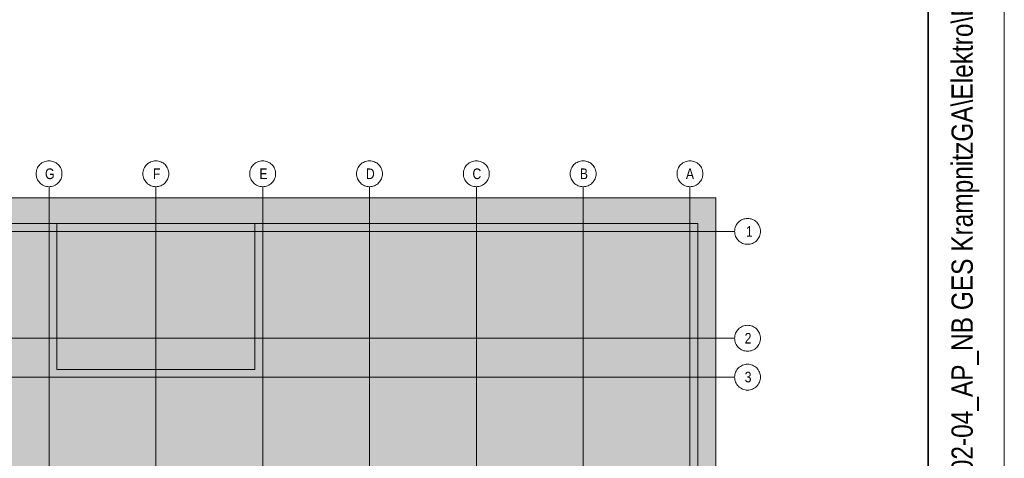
# Model space of a CAD drawing. Extents: x -620 to 300, y 62 to 1112.
# Tile 151 of 235: x 236 to 300, y 263 to 291. Entities that reach past the tile are written whole.
import ezdxf
from ezdxf.lldxf.tags import DXFTag

# ---------------------------------------------------------------- set-up
doc = ezdxf.new("R2010")
doc.units = 0
for name, color, linetype, lineweight in [('iwb_Plankopf Linie', 7, 'Continuous', 13), ('iwb_Plankopf Rahmen', 7, 'Continuous', 35), ('iwb_Plankopf Text', 7, 'Continuous', 18), ('PK_LP', 7, 'Continuous', 9), ('PK_LP_Achsen', 7, 'STRICHPUNKT2', 5)]:
    doc.layers.add(name, color=color, linetype=linetype, lineweight=lineweight)
for name, color, linetype, lineweight, true_color in [('PK_LP_T04', 5, 'Continuous', 9, 0x0000ff), ('PK_LP_T04_Rest', 9, 'Continuous', 9, 0x808080), ('PK_LP_Tennung', 9, 'Continuous', 18, 0x808080)]:
    doc.layers.add(name, color=color, linetype=linetype, lineweight=lineweight, true_color=true_color)
doc.styles.get("Standard").update_dxf_attribs({"font": 'ARIALN.TTF'})
tags = doc.linetypes.add('grob', pattern=[14, 3, -8, 3]).pattern_tags.tags
tags[8:9] = [DXFTag(74, 4), DXFTag(75, 0), DXFTag(340, '0'), DXFTag(46, 0.0), DXFTag(50, 0.0), DXFTag(44, 0.0), DXFTag(45, 0.0)]
tags[6:7] = [DXFTag(74, 4), DXFTag(75, 0), DXFTag(340, '0'), DXFTag(46, 0.0), DXFTag(50, 0.0), DXFTag(44, 0.0), DXFTag(45, 0.0)]
tags[4:5] = [DXFTag(74, 4), DXFTag(75, 0), DXFTag(340, '0'), DXFTag(46, 0.0), DXFTag(50, 0.0), DXFTag(44, 0.0), DXFTag(45, 0.0)]
tags = doc.linetypes.add('STRICHPUNKT2', pattern=[12.7, 6.35, -3.175, 0, -3.175]).pattern_tags.tags
tags[10:11] = [DXFTag(74, 4), DXFTag(75, 0), DXFTag(340, '0'), DXFTag(46, 0.0), DXFTag(50, 0.0), DXFTag(44, 0.0), DXFTag(45, 0.0)]
tags[8:9] = [DXFTag(74, 4), DXFTag(75, 0), DXFTag(340, '0'), DXFTag(46, 0.0), DXFTag(50, 0.0), DXFTag(44, 0.0), DXFTag(45, 0.0)]
tags[6:7] = [DXFTag(74, 4), DXFTag(75, 0), DXFTag(340, '0'), DXFTag(46, 0.0), DXFTag(50, 0.0), DXFTag(44, 0.0), DXFTag(45, 0.0)]
tags[4:5] = [DXFTag(74, 4), DXFTag(75, 0), DXFTag(340, '0'), DXFTag(46, 0.0), DXFTag(50, 0.0), DXFTag(44, 0.0), DXFTag(45, 0.0)]

# ---------------------------------------------------------------- blocks, each defined once
blk = doc.blocks.new('Blockreferenz-A06CPVDXL0')
at = {"layer": 'PK_LP', "linetype": 'grob', "lineweight": 5, "ltscale": 0.13}
for p, q in [((216.605, 279.685), (237.643, 279.685)), ((237.643, 279.685), (258.68, 279.685)), ((237.643, 240.014), (237.643, 279.685)), ((237.643, 279.685), (237.643, 240.014)), ((258.68, 279.685), (281.418, 279.685)), ((258.68, 240.014), (258.68, 279.685)), ((258.68, 279.685), (258.68, 240.014)), ((281.418, 279.685), (281.418, 240.014))]:
    blk.add_line(p, q, dxfattribs=at)
at = {"layer": 'PK_LP', "linetype": 'ByBlock', "lineweight": 13, "ltscale": 0.13}
for p, q in [((209.085, 277.985), (238.15, 277.985)), ((238.15, 277.985), (251.16, 277.985)), ((238.15, 268.423), (238.15, 277.985)), ((238.15, 277.985), (238.15, 268.423)), ((251.16, 277.985), (251.16, 268.423)), ((251.16, 268.423), (251.16, 277.985)), ((251.16, 277.985), (280.225, 277.985)), ((280.225, 277.985), (280.225, 260.395)), ((251.16, 268.423), (238.15, 268.423)), ((238.15, 268.423), (251.16, 268.423))]:
    blk.add_line(p, q, dxfattribs=at)
at = {"layer": 'PK_LP_Achsen', "linetype": 'ByBlock', "ltscale": 0.13}
for p, q in [((236.986, 281.797), (237.042, 281.859)), ((237.042, 281.859), (237.103, 281.915)), ((237.103, 281.915), (237.17, 281.964)), ((237.17, 281.964), (237.242, 282.007)), ((237.242, 282.007), (237.317, 282.043)), ((237.317, 282.043), (237.396, 282.071)), ((237.396, 282.071), (237.477, 282.091)), ((237.477, 282.091), (237.559, 282.103)), ((237.559, 282.103), (237.643, 282.108)), ((237.643, 282.108), (237.726, 282.103)), ((237.726, 282.103), (237.809, 282.091)), ((237.809, 282.091), (237.889, 282.071)), ((237.889, 282.071), (237.968, 282.043)), ((237.968, 282.043), (238.043, 282.007)), ((238.043, 282.007), (238.115, 281.964)), ((238.115, 281.964), (238.182, 281.915)), ((238.182, 281.915), (238.244, 281.859)), ((238.244, 281.859), (238.3, 281.797)), ((243.998, 281.797), (244.054, 281.859)), ((244.054, 281.859), (244.116, 281.915)), ((244.116, 281.915), (244.183, 281.964)), ((244.183, 281.964), (244.255, 282.007)), ((244.255, 282.007), (244.33, 282.043)), ((244.33, 282.043), (244.408, 282.071)), ((244.408, 282.071), (244.489, 282.091)), ((244.489, 282.091), (244.572, 282.103)), ((244.572, 282.103), (244.655, 282.108)), ((244.655, 282.108), (244.739, 282.103)), ((244.739, 282.103), (244.821, 282.091)), ((244.821, 282.091), (244.902, 282.071)), ((244.902, 282.071), (244.98, 282.043)), ((244.98, 282.043), (245.056, 282.007)), ((245.056, 282.007), (245.127, 281.964)), ((245.127, 281.964), (245.194, 281.915)), ((245.194, 281.915), (245.256, 281.859)), ((245.256, 281.859), (245.312, 281.797)), ((251.011, 281.797), (251.067, 281.859)), ((251.067, 281.859), (251.128, 281.915)), ((251.128, 281.915), (251.195, 281.964)), ((251.195, 281.964), (251.267, 282.007)), ((251.267, 282.007), (251.342, 282.043)), ((251.342, 282.043), (251.421, 282.071)), ((251.421, 282.071), (251.502, 282.091)), ((251.502, 282.091), (251.584, 282.103)), ((251.584, 282.103), (251.668, 282.108)), ((251.668, 282.108), (251.751, 282.103)), ((251.751, 282.103), (251.834, 282.091)), ((251.834, 282.091), (251.914, 282.071)), ((251.914, 282.071), (251.993, 282.043)), ((251.993, 282.043), (252.068, 282.007)), ((252.068, 282.007), (252.14, 281.964)), ((252.14, 281.964), (252.207, 281.915)), ((252.207, 281.915), (252.269, 281.859)), ((252.269, 281.859), (252.325, 281.797)), ((258.023, 281.797), (258.079, 281.859)), ((258.079, 281.859), (258.141, 281.915)), ((258.141, 281.915), (258.208, 281.964)), ((258.208, 281.964), (258.28, 282.007)), ((258.28, 282.007), (258.355, 282.043)), ((258.355, 282.043), (258.433, 282.071)), ((258.433, 282.071), (258.514, 282.091)), ((258.514, 282.091), (258.597, 282.103)), ((258.597, 282.103), (258.68, 282.108)), ((258.68, 282.108), (258.764, 282.103)), ((258.764, 282.103), (258.846, 282.091)), ((258.846, 282.091), (258.927, 282.071)), ((258.927, 282.071), (259.005, 282.043)), ((259.005, 282.043), (259.081, 282.007)), ((259.081, 282.007), (259.152, 281.964)), ((259.152, 281.964), (259.219, 281.915)), ((259.219, 281.915), (259.281, 281.859)), ((259.281, 281.859), (259.337, 281.797)), ((265.036, 281.797), (265.092, 281.859)), ((265.092, 281.859), (265.153, 281.915)), ((265.153, 281.915), (265.22, 281.964)), ((265.22, 281.964), (265.292, 282.007)), ((265.292, 282.007), (265.367, 282.043)), ((265.367, 282.043), (265.446, 282.071)), ((265.446, 282.071), (265.527, 282.091)), ((265.527, 282.091), (265.609, 282.103)), ((265.609, 282.103), (265.693, 282.108)), ((265.693, 282.108), (265.776, 282.103)), ((265.776, 282.103), (265.859, 282.091)), ((265.859, 282.091), (265.939, 282.071)), ((265.939, 282.071), (266.018, 282.043)), ((266.018, 282.043), (266.093, 282.007)), ((266.093, 282.007), (266.165, 281.964)), ((266.165, 281.964), (266.232, 281.915)), ((266.232, 281.915), (266.294, 281.859)), ((266.294, 281.859), (266.35, 281.797)), ((272.048, 281.797), (272.104, 281.859)), ((272.104, 281.859), (272.166, 281.915)), ((272.166, 281.915), (272.233, 281.964)), ((272.233, 281.964), (272.305, 282.007)), ((272.305, 282.007), (272.38, 282.043)), ((272.38, 282.043), (272.458, 282.071)), ((272.458, 282.071), (272.539, 282.091)), ((272.539, 282.091), (272.622, 282.103)), ((272.622, 282.103), (272.705, 282.108)), ((272.705, 282.108), (272.789, 282.103)), ((272.789, 282.103), (272.871, 282.091)), ((272.871, 282.091), (272.952, 282.071)), ((272.952, 282.071), (273.03, 282.043)), ((273.03, 282.043), (273.106, 282.007)), ((273.106, 282.007), (273.177, 281.964)), ((273.177, 281.964), (273.244, 281.915)), ((273.244, 281.915), (273.306, 281.859)), ((273.306, 281.859), (273.362, 281.797)), ((279.061, 281.797), (279.117, 281.859)), ((279.117, 281.859), (279.178, 281.915)), ((279.178, 281.915), (279.245, 281.964)), ((279.245, 281.964), (279.317, 282.007)), ((279.317, 282.007), (279.392, 282.043)), ((279.392, 282.043), (279.471, 282.071)), ((279.471, 282.071), (279.552, 282.091)), ((279.552, 282.091), (279.634, 282.103)), ((279.634, 282.103), (279.718, 282.108)), ((279.718, 282.108), (279.801, 282.103)), ((279.801, 282.103), (279.884, 282.091)), ((279.884, 282.091), (279.964, 282.071)), ((279.964, 282.071), (280.043, 282.043)), ((280.043, 282.043), (280.118, 282.007)), ((280.118, 282.007), (280.19, 281.964)), ((280.19, 281.964), (280.257, 281.915)), ((280.257, 281.915), (280.319, 281.859)), ((280.319, 281.859), (280.375, 281.797)), ((236.793, 281.258), (236.797, 281.341)), ((236.797, 281.174), (236.793, 281.258)), ((236.797, 281.341), (236.809, 281.423)), ((236.809, 281.092), (236.797, 281.174)), ((236.809, 281.423), (236.829, 281.504)), ((236.829, 281.504), (236.857, 281.583)), ((236.857, 281.583), (236.893, 281.658)), ((236.893, 281.658), (236.936, 281.73)), ((236.936, 281.73), (236.986, 281.797)), ((238.3, 281.797), (238.349, 281.73)), ((238.349, 281.73), (238.392, 281.658)), ((238.392, 281.658), (238.428, 281.583)), ((238.428, 281.583), (238.456, 281.504)), ((238.456, 281.504), (238.476, 281.423)), ((238.476, 281.423), (238.489, 281.341)), ((238.489, 281.174), (238.476, 281.092)), ((238.489, 281.341), (238.493, 281.258)), ((238.493, 281.258), (238.489, 281.174)), ((243.805, 281.258), (243.809, 281.341)), ((243.809, 281.174), (243.805, 281.258)), ((243.809, 281.341), (243.822, 281.423)), ((243.822, 281.092), (243.809, 281.174)), ((243.822, 281.423), (243.842, 281.504)), ((243.842, 281.504), (243.87, 281.583)), ((243.87, 281.583), (243.906, 281.658)), ((243.906, 281.658), (243.948, 281.73)), ((243.948, 281.73), (243.998, 281.797)), ((245.312, 281.797), (245.362, 281.73)), ((245.362, 281.73), (245.405, 281.658)), ((245.405, 281.658), (245.44, 281.583)), ((245.44, 281.583), (245.469, 281.504)), ((245.469, 281.504), (245.489, 281.423)), ((245.489, 281.423), (245.501, 281.341)), ((245.501, 281.174), (245.489, 281.092)), ((245.501, 281.341), (245.505, 281.258)), ((245.505, 281.258), (245.501, 281.174)), ((250.818, 281.258), (250.822, 281.341)), ((250.822, 281.174), (250.818, 281.258)), ((250.822, 281.341), (250.834, 281.423)), ((250.834, 281.092), (250.822, 281.174)), ((250.834, 281.423), (250.854, 281.504)), ((250.854, 281.504), (250.882, 281.583)), ((250.882, 281.583), (250.918, 281.658)), ((250.918, 281.658), (250.961, 281.73)), ((250.961, 281.73), (251.011, 281.797)), ((252.325, 281.797), (252.374, 281.73)), ((252.374, 281.73), (252.417, 281.658)), ((252.417, 281.658), (252.453, 281.583)), ((252.453, 281.583), (252.481, 281.504)), ((252.481, 281.504), (252.501, 281.423)), ((252.501, 281.423), (252.514, 281.341)), ((252.514, 281.174), (252.501, 281.092)), ((252.514, 281.341), (252.518, 281.258)), ((252.518, 281.258), (252.514, 281.174)), ((257.83, 281.258), (257.834, 281.341)), ((257.834, 281.174), (257.83, 281.258)), ((257.834, 281.341), (257.847, 281.423)), ((257.847, 281.092), (257.834, 281.174)), ((257.847, 281.423), (257.867, 281.504)), ((257.867, 281.504), (257.895, 281.583)), ((257.895, 281.583), (257.931, 281.658)), ((257.931, 281.658), (257.973, 281.73)), ((257.973, 281.73), (258.023, 281.797)), ((259.337, 281.797), (259.387, 281.73)), ((259.387, 281.73), (259.43, 281.658)), ((259.43, 281.658), (259.465, 281.583)), ((259.465, 281.583), (259.494, 281.504)), ((259.494, 281.504), (259.514, 281.423)), ((259.514, 281.423), (259.526, 281.341)), ((259.526, 281.174), (259.514, 281.092)), ((259.526, 281.341), (259.53, 281.258)), ((259.53, 281.258), (259.526, 281.174)), ((264.843, 281.258), (264.847, 281.341)), ((264.847, 281.174), (264.843, 281.258)), ((264.847, 281.341), (264.859, 281.423)), ((264.859, 281.092), (264.847, 281.174)), ((264.859, 281.423), (264.879, 281.504)), ((264.879, 281.504), (264.907, 281.583)), ((264.907, 281.583), (264.943, 281.658)), ((264.943, 281.658), (264.986, 281.73)), ((264.986, 281.73), (265.036, 281.797)), ((266.35, 281.797), (266.399, 281.73)), ((266.399, 281.73), (266.442, 281.658)), ((266.442, 281.658), (266.478, 281.583)), ((266.478, 281.583), (266.506, 281.504)), ((266.506, 281.504), (266.526, 281.423)), ((266.526, 281.423), (266.539, 281.341)), ((266.539, 281.174), (266.526, 281.092)), ((266.539, 281.341), (266.543, 281.258)), ((266.543, 281.258), (266.539, 281.174)), ((271.855, 281.258), (271.859, 281.341)), ((271.859, 281.174), (271.855, 281.258)), ((271.859, 281.341), (271.872, 281.423)), ((271.872, 281.092), (271.859, 281.174)), ((271.872, 281.423), (271.892, 281.504)), ((271.892, 281.504), (271.92, 281.583)), ((271.92, 281.583), (271.956, 281.658)), ((271.956, 281.658), (271.998, 281.73)), ((271.998, 281.73), (272.048, 281.797)), ((273.362, 281.797), (273.412, 281.73)), ((273.412, 281.73), (273.455, 281.658)), ((273.455, 281.658), (273.49, 281.583)), ((273.49, 281.583), (273.519, 281.504)), ((273.519, 281.504), (273.539, 281.423)), ((273.539, 281.423), (273.551, 281.341)), ((273.551, 281.174), (273.539, 281.092)), ((273.551, 281.341), (273.555, 281.258)), ((273.555, 281.258), (273.551, 281.174)), ((278.868, 281.258), (278.872, 281.341)), ((278.872, 281.174), (278.868, 281.258)), ((278.872, 281.341), (278.884, 281.423)), ((278.884, 281.092), (278.872, 281.174)), ((278.884, 281.423), (278.904, 281.504)), ((278.904, 281.504), (278.932, 281.583)), ((278.932, 281.583), (278.968, 281.658)), ((278.968, 281.658), (279.011, 281.73)), ((279.011, 281.73), (279.061, 281.797)), ((280.375, 281.797), (280.424, 281.73)), ((280.424, 281.73), (280.467, 281.658)), ((280.467, 281.658), (280.503, 281.583)), ((280.503, 281.583), (280.531, 281.504)), ((280.531, 281.504), (280.551, 281.423)), ((280.551, 281.423), (280.564, 281.341)), ((280.564, 281.174), (280.551, 281.092)), ((280.564, 281.341), (280.568, 281.258)), ((280.568, 281.258), (280.564, 281.174)), ((236.829, 281.011), (236.809, 281.092)), ((236.857, 280.932), (236.829, 281.011)), ((236.893, 280.857), (236.857, 280.932)), ((236.936, 280.785), (236.893, 280.857)), ((236.986, 280.718), (236.936, 280.785)), ((237.042, 280.656), (236.986, 280.718)), ((237.103, 280.6), (237.042, 280.656)), ((237.17, 280.551), (237.103, 280.6)), ((237.242, 280.508), (237.17, 280.551)), ((238.115, 280.551), (238.043, 280.508)), ((238.182, 280.6), (238.115, 280.551)), ((238.244, 280.656), (238.182, 280.6)), ((238.3, 280.718), (238.244, 280.656)), ((238.349, 280.785), (238.3, 280.718)), ((238.392, 280.857), (238.349, 280.785)), ((238.428, 280.932), (238.392, 280.857)), ((238.456, 281.011), (238.428, 280.932)), ((238.476, 281.092), (238.456, 281.011)), ((243.842, 281.011), (243.822, 281.092)), ((243.87, 280.932), (243.842, 281.011)), ((243.906, 280.857), (243.87, 280.932)), ((243.948, 280.785), (243.906, 280.857)), ((243.998, 280.718), (243.948, 280.785)), ((244.054, 280.656), (243.998, 280.718)), ((244.116, 280.6), (244.054, 280.656)), ((244.183, 280.551), (244.116, 280.6)), ((244.255, 280.508), (244.183, 280.551)), ((245.127, 280.551), (245.056, 280.508)), ((245.194, 280.6), (245.127, 280.551)), ((245.256, 280.656), (245.194, 280.6)), ((245.312, 280.718), (245.256, 280.656)), ((245.362, 280.785), (245.312, 280.718)), ((245.405, 280.857), (245.362, 280.785)), ((245.44, 280.932), (245.405, 280.857)), ((245.469, 281.011), (245.44, 280.932)), ((245.489, 281.092), (245.469, 281.011)), ((250.854, 281.011), (250.834, 281.092)), ((250.882, 280.932), (250.854, 281.011)), ((250.918, 280.857), (250.882, 280.932)), ((250.961, 280.785), (250.918, 280.857)), ((251.011, 280.718), (250.961, 280.785)), ((251.067, 280.656), (251.011, 280.718)), ((251.128, 280.6), (251.067, 280.656)), ((251.195, 280.551), (251.128, 280.6)), ((251.267, 280.508), (251.195, 280.551)), ((252.14, 280.551), (252.068, 280.508)), ((252.207, 280.6), (252.14, 280.551)), ((252.269, 280.656), (252.207, 280.6)), ((252.325, 280.718), (252.269, 280.656)), ((252.374, 280.785), (252.325, 280.718)), ((252.417, 280.857), (252.374, 280.785)), ((252.453, 280.932), (252.417, 280.857)), ((252.481, 281.011), (252.453, 280.932)), ((252.501, 281.092), (252.481, 281.011)), ((257.867, 281.011), (257.847, 281.092)), ((257.895, 280.932), (257.867, 281.011)), ((257.931, 280.857), (257.895, 280.932)), ((257.973, 280.785), (257.931, 280.857)), ((258.023, 280.718), (257.973, 280.785)), ((258.079, 280.656), (258.023, 280.718)), ((258.141, 280.6), (258.079, 280.656)), ((258.208, 280.551), (258.141, 280.6)), ((258.28, 280.508), (258.208, 280.551)), ((259.152, 280.551), (259.081, 280.508)), ((259.219, 280.6), (259.152, 280.551)), ((259.281, 280.656), (259.219, 280.6)), ((259.337, 280.718), (259.281, 280.656)), ((259.387, 280.785), (259.337, 280.718)), ((259.43, 280.857), (259.387, 280.785)), ((259.465, 280.932), (259.43, 280.857)), ((259.494, 281.011), (259.465, 280.932)), ((259.514, 281.092), (259.494, 281.011)), ((264.879, 281.011), (264.859, 281.092)), ((264.907, 280.932), (264.879, 281.011)), ((264.943, 280.857), (264.907, 280.932)), ((264.986, 280.785), (264.943, 280.857)), ((265.036, 280.718), (264.986, 280.785)), ((265.092, 280.656), (265.036, 280.718)), ((265.153, 280.6), (265.092, 280.656)), ((265.22, 280.551), (265.153, 280.6)), ((265.292, 280.508), (265.22, 280.551)), ((266.165, 280.551), (266.093, 280.508)), ((266.232, 280.6), (266.165, 280.551)), ((266.294, 280.656), (266.232, 280.6)), ((266.35, 280.718), (266.294, 280.656)), ((266.399, 280.785), (266.35, 280.718)), ((266.442, 280.857), (266.399, 280.785)), ((266.478, 280.932), (266.442, 280.857)), ((266.506, 281.011), (266.478, 280.932)), ((266.526, 281.092), (266.506, 281.011)), ((271.892, 281.011), (271.872, 281.092)), ((271.92, 280.932), (271.892, 281.011)), ((271.956, 280.857), (271.92, 280.932)), ((271.998, 280.785), (271.956, 280.857)), ((272.048, 280.718), (271.998, 280.785)), ((272.104, 280.656), (272.048, 280.718)), ((272.166, 280.6), (272.104, 280.656)), ((272.233, 280.551), (272.166, 280.6)), ((272.305, 280.508), (272.233, 280.551)), ((273.177, 280.551), (273.106, 280.508)), ((273.244, 280.6), (273.177, 280.551)), ((273.306, 280.656), (273.244, 280.6)), ((273.362, 280.718), (273.306, 280.656)), ((273.412, 280.785), (273.362, 280.718)), ((273.455, 280.857), (273.412, 280.785)), ((273.49, 280.932), (273.455, 280.857)), ((273.519, 281.011), (273.49, 280.932)), ((273.539, 281.092), (273.519, 281.011)), ((278.904, 281.011), (278.884, 281.092)), ((278.932, 280.932), (278.904, 281.011)), ((278.968, 280.857), (278.932, 280.932)), ((279.011, 280.785), (278.968, 280.857)), ((279.061, 280.718), (279.011, 280.785)), ((279.117, 280.656), (279.061, 280.718)), ((279.178, 280.6), (279.117, 280.656)), ((279.245, 280.551), (279.178, 280.6)), ((279.317, 280.508), (279.245, 280.551)), ((280.19, 280.551), (280.118, 280.508)), ((280.257, 280.6), (280.19, 280.551)), ((280.319, 280.656), (280.257, 280.6)), ((280.375, 280.718), (280.319, 280.656)), ((280.424, 280.785), (280.375, 280.718)), ((280.467, 280.857), (280.424, 280.785)), ((280.503, 280.932), (280.467, 280.857)), ((280.531, 281.011), (280.503, 280.932)), ((280.551, 281.092), (280.531, 281.011)), ((237.317, 280.472), (237.242, 280.508)), ((237.396, 280.444), (237.317, 280.472)), ((237.477, 280.424), (237.396, 280.444)), ((237.559, 280.412), (237.477, 280.424)), ((237.643, 280.408), (237.559, 280.412)), ((237.726, 280.412), (237.643, 280.408)), ((237.809, 280.424), (237.726, 280.412)), ((237.889, 280.444), (237.809, 280.424)), ((237.968, 280.472), (237.889, 280.444)), ((238.043, 280.508), (237.968, 280.472)), ((244.33, 280.472), (244.255, 280.508)), ((244.408, 280.444), (244.33, 280.472)), ((244.489, 280.424), (244.408, 280.444)), ((244.572, 280.412), (244.489, 280.424)), ((244.655, 280.408), (244.572, 280.412)), ((244.739, 280.412), (244.655, 280.408)), ((244.821, 280.424), (244.739, 280.412)), ((244.902, 280.444), (244.821, 280.424)), ((244.98, 280.472), (244.902, 280.444)), ((245.056, 280.508), (244.98, 280.472)), ((251.342, 280.472), (251.267, 280.508)), ((251.421, 280.444), (251.342, 280.472)), ((251.502, 280.424), (251.421, 280.444)), ((251.584, 280.412), (251.502, 280.424)), ((251.668, 280.408), (251.584, 280.412)), ((251.751, 280.412), (251.668, 280.408)), ((251.834, 280.424), (251.751, 280.412)), ((251.914, 280.444), (251.834, 280.424)), ((251.993, 280.472), (251.914, 280.444)), ((252.068, 280.508), (251.993, 280.472)), ((258.355, 280.472), (258.28, 280.508)), ((258.433, 280.444), (258.355, 280.472)), ((258.514, 280.424), (258.433, 280.444)), ((258.597, 280.412), (258.514, 280.424)), ((258.68, 280.408), (258.597, 280.412)), ((258.764, 280.412), (258.68, 280.408)), ((258.846, 280.424), (258.764, 280.412)), ((258.927, 280.444), (258.846, 280.424)), ((259.005, 280.472), (258.927, 280.444)), ((259.081, 280.508), (259.005, 280.472)), ((265.367, 280.472), (265.292, 280.508)), ((265.446, 280.444), (265.367, 280.472)), ((265.527, 280.424), (265.446, 280.444)), ((265.609, 280.412), (265.527, 280.424)), ((265.693, 280.408), (265.609, 280.412)), ((265.776, 280.412), (265.693, 280.408)), ((265.859, 280.424), (265.776, 280.412)), ((265.939, 280.444), (265.859, 280.424)), ((266.018, 280.472), (265.939, 280.444)), ((266.093, 280.508), (266.018, 280.472)), ((272.38, 280.472), (272.305, 280.508)), ((272.458, 280.444), (272.38, 280.472)), ((272.539, 280.424), (272.458, 280.444)), ((272.622, 280.412), (272.539, 280.424)), ((272.705, 280.408), (272.622, 280.412)), ((272.789, 280.412), (272.705, 280.408)), ((272.871, 280.424), (272.789, 280.412)), ((272.952, 280.444), (272.871, 280.424)), ((273.03, 280.472), (272.952, 280.444)), ((273.106, 280.508), (273.03, 280.472)), ((279.392, 280.472), (279.317, 280.508)), ((279.471, 280.444), (279.392, 280.472)), ((279.552, 280.424), (279.471, 280.444)), ((279.634, 280.412), (279.552, 280.424)), ((279.718, 280.408), (279.634, 280.412)), ((279.801, 280.412), (279.718, 280.408)), ((279.884, 280.424), (279.801, 280.412)), ((279.964, 280.444), (279.884, 280.424)), ((280.043, 280.472), (279.964, 280.444)), ((280.118, 280.508), (280.043, 280.472)), ((282.748, 277.878), (282.791, 277.95)), ((282.791, 277.95), (282.841, 278.017)), ((282.841, 278.017), (282.897, 278.079)), ((282.897, 278.079), (282.958, 278.135)), ((282.958, 278.135), (283.025, 278.184)), ((283.025, 278.184), (283.097, 278.227)), ((283.097, 278.227), (283.172, 278.263)), ((283.172, 278.263), (283.251, 278.291)), ((283.251, 278.291), (283.332, 278.311)), ((283.332, 278.311), (283.414, 278.323)), ((283.414, 278.323), (283.498, 278.328)), ((283.498, 278.328), (283.581, 278.323)), ((283.581, 278.323), (283.663, 278.311)), ((283.663, 278.311), (283.744, 278.291)), ((283.744, 278.291), (283.823, 278.263)), ((283.823, 278.263), (283.898, 278.227)), ((283.898, 278.227), (283.97, 278.184)), ((283.97, 278.184), (284.037, 278.135)), ((284.037, 278.135), (284.099, 278.079)), ((284.099, 278.079), (284.155, 278.017)), ((284.155, 278.017), (284.204, 277.95)), ((284.204, 277.95), (284.247, 277.878)), ((282.648, 277.478), (282.652, 277.561)), ((282.652, 277.394), (282.648, 277.478)), ((282.652, 277.561), (282.664, 277.643)), ((282.664, 277.312), (282.652, 277.394)), ((282.664, 277.643), (282.684, 277.724)), ((282.684, 277.231), (282.664, 277.312)), ((282.684, 277.724), (282.712, 277.803)), ((282.712, 277.803), (282.748, 277.878)), ((284.247, 277.878), (284.283, 277.803)), ((284.283, 277.803), (284.311, 277.724)), ((284.311, 277.724), (284.331, 277.643)), ((284.331, 277.312), (284.311, 277.231)), ((284.331, 277.643), (284.344, 277.561)), ((284.344, 277.394), (284.331, 277.312)), ((284.344, 277.561), (284.348, 277.478)), ((284.348, 277.478), (284.344, 277.394)), ((282.712, 277.152), (282.684, 277.231)), ((282.748, 277.077), (282.712, 277.152)), ((282.791, 277.005), (282.748, 277.077)), ((282.841, 276.938), (282.791, 277.005)), ((282.897, 276.877), (282.841, 276.938)), ((282.958, 276.82), (282.897, 276.877)), ((283.025, 276.771), (282.958, 276.82)), ((283.097, 276.728), (283.025, 276.771)), ((283.172, 276.692), (283.097, 276.728)), ((283.251, 276.664), (283.172, 276.692)), ((283.332, 276.644), (283.251, 276.664)), ((283.744, 276.664), (283.663, 276.644)), ((283.823, 276.692), (283.744, 276.664)), ((283.898, 276.728), (283.823, 276.692)), ((283.97, 276.771), (283.898, 276.728)), ((284.037, 276.82), (283.97, 276.771)), ((284.099, 276.877), (284.037, 276.82)), ((284.155, 276.938), (284.099, 276.877)), ((284.204, 277.005), (284.155, 276.938)), ((284.247, 277.077), (284.204, 277.005)), ((284.283, 277.152), (284.247, 277.077)), ((284.311, 277.231), (284.283, 277.152)), ((283.414, 276.632), (283.332, 276.644)), ((283.498, 276.628), (283.414, 276.632)), ((283.581, 276.632), (283.498, 276.628)), ((283.663, 276.644), (283.581, 276.632)), ((282.712, 270.79), (282.748, 270.866)), ((282.748, 270.866), (282.791, 270.937)), ((282.791, 270.937), (282.841, 271.004)), ((282.841, 271.004), (282.897, 271.066)), ((282.897, 271.066), (282.958, 271.122)), ((282.958, 271.122), (283.025, 271.172)), ((283.025, 271.172), (283.097, 271.215)), ((283.097, 271.215), (283.172, 271.25)), ((283.172, 271.25), (283.251, 271.278)), ((283.251, 271.278), (283.332, 271.299)), ((283.332, 271.299), (283.414, 271.311)), ((283.414, 271.311), (283.498, 271.315)), ((283.498, 271.315), (283.581, 271.311)), ((283.581, 271.311), (283.663, 271.299)), ((283.663, 271.299), (283.744, 271.278)), ((283.744, 271.278), (283.823, 271.25)), ((283.823, 271.25), (283.898, 271.215)), ((283.898, 271.215), (283.97, 271.172)), ((283.97, 271.172), (284.037, 271.122)), ((284.037, 271.122), (284.099, 271.066)), ((284.099, 271.066), (284.155, 271.004)), ((284.155, 271.004), (284.204, 270.937)), ((284.204, 270.937), (284.247, 270.866)), ((284.247, 270.866), (284.283, 270.79)), ((282.648, 270.465), (282.652, 270.548)), ((282.652, 270.382), (282.648, 270.465)), ((282.652, 270.548), (282.664, 270.631)), ((282.664, 270.299), (282.652, 270.382)), ((282.664, 270.631), (282.684, 270.712)), ((282.684, 270.218), (282.664, 270.299)), ((282.684, 270.712), (282.712, 270.79)), ((282.712, 270.14), (282.684, 270.218)), ((284.283, 270.79), (284.311, 270.712)), ((284.311, 270.218), (284.283, 270.14)), ((284.311, 270.712), (284.331, 270.631)), ((284.331, 270.299), (284.311, 270.218)), ((284.331, 270.631), (284.344, 270.548)), ((284.344, 270.382), (284.331, 270.299)), ((284.344, 270.548), (284.348, 270.465)), ((284.348, 270.465), (284.344, 270.382)), ((282.748, 270.064), (282.712, 270.14)), ((282.791, 269.993), (282.748, 270.064)), ((282.841, 269.926), (282.791, 269.993)), ((282.897, 269.864), (282.841, 269.926)), ((282.958, 269.808), (282.897, 269.864)), ((283.025, 269.758), (282.958, 269.808)), ((283.097, 269.715), (283.025, 269.758)), ((283.172, 269.68), (283.097, 269.715)), ((283.251, 269.652), (283.172, 269.68)), ((283.332, 269.631), (283.251, 269.652)), ((283.414, 269.619), (283.332, 269.631)), ((283.498, 269.615), (283.414, 269.619)), ((283.581, 269.619), (283.498, 269.615)), ((283.663, 269.631), (283.581, 269.619)), ((283.744, 269.652), (283.663, 269.631)), ((283.823, 269.68), (283.744, 269.652)), ((283.898, 269.715), (283.823, 269.68)), ((283.97, 269.758), (283.898, 269.715)), ((284.037, 269.808), (283.97, 269.758)), ((284.099, 269.864), (284.037, 269.808)), ((284.155, 269.926), (284.099, 269.864)), ((284.204, 269.993), (284.155, 269.926)), ((284.247, 270.064), (284.204, 269.993)), ((284.283, 270.14), (284.247, 270.064)), ((282.712, 268.24), (282.748, 268.316)), ((282.748, 268.316), (282.791, 268.387)), ((282.791, 268.387), (282.841, 268.454)), ((282.841, 268.454), (282.897, 268.516)), ((282.897, 268.516), (282.958, 268.572)), ((282.958, 268.572), (283.025, 268.622)), ((283.025, 268.622), (283.097, 268.665)), ((283.097, 268.665), (283.172, 268.7)), ((283.172, 268.7), (283.251, 268.728)), ((283.251, 268.728), (283.332, 268.749)), ((283.332, 268.749), (283.414, 268.761)), ((283.414, 268.761), (283.498, 268.765)), ((283.498, 268.765), (283.581, 268.761)), ((283.581, 268.761), (283.663, 268.749)), ((283.663, 268.749), (283.744, 268.728)), ((283.744, 268.728), (283.823, 268.7)), ((283.823, 268.7), (283.898, 268.665)), ((283.898, 268.665), (283.97, 268.622)), ((283.97, 268.622), (284.037, 268.572)), ((284.037, 268.572), (284.099, 268.516)), ((284.099, 268.516), (284.155, 268.454)), ((284.155, 268.454), (284.204, 268.387)), ((284.204, 268.387), (284.247, 268.316)), ((284.247, 268.316), (284.283, 268.24)), ((282.648, 267.915), (282.652, 267.998)), ((282.652, 267.832), (282.648, 267.915)), ((282.652, 267.998), (282.664, 268.081)), ((282.664, 267.749), (282.652, 267.832)), ((282.664, 268.081), (282.684, 268.162)), ((282.684, 267.668), (282.664, 267.749)), ((282.684, 268.162), (282.712, 268.24)), ((282.712, 267.59), (282.684, 267.668)), ((284.283, 268.24), (284.311, 268.162)), ((284.311, 267.668), (284.283, 267.59)), ((284.311, 268.162), (284.331, 268.081)), ((284.331, 267.749), (284.311, 267.668)), ((284.331, 268.081), (284.344, 267.998)), ((284.344, 267.832), (284.331, 267.749)), ((284.344, 267.998), (284.348, 267.915)), ((284.348, 267.915), (284.344, 267.832)), ((282.748, 267.514), (282.712, 267.59)), ((282.791, 267.443), (282.748, 267.514)), ((282.841, 267.376), (282.791, 267.443)), ((282.897, 267.314), (282.841, 267.376)), ((282.958, 267.258), (282.897, 267.314)), ((283.025, 267.208), (282.958, 267.258)), ((283.097, 267.165), (283.025, 267.208)), ((283.172, 267.13), (283.097, 267.165)), ((283.251, 267.102), (283.172, 267.13)), ((283.332, 267.081), (283.251, 267.102)), ((283.414, 267.069), (283.332, 267.081)), ((283.498, 267.065), (283.414, 267.069)), ((283.581, 267.069), (283.498, 267.065)), ((283.663, 267.081), (283.581, 267.069)), ((283.744, 267.102), (283.663, 267.081)), ((283.823, 267.13), (283.744, 267.102)), ((283.898, 267.165), (283.823, 267.13)), ((283.97, 267.208), (283.898, 267.165)), ((284.037, 267.258), (283.97, 267.208)), ((284.099, 267.314), (284.037, 267.258)), ((284.155, 267.376), (284.099, 267.314)), ((284.204, 267.443), (284.155, 267.376)), ((284.247, 267.514), (284.204, 267.443)), ((284.283, 267.59), (284.247, 267.514))]:
    blk.add_line(p, q, dxfattribs=at)
at = {"layer": 'PK_LP_Achsen', "linetype": 'STRICHPUNKT2', "ltscale": 0.13}
for p, q in [((237.643, 280.408), (237.643, 239.291)), ((244.655, 280.408), (244.655, 239.291)), ((251.668, 280.408), (251.668, 239.291)), ((258.68, 280.408), (258.68, 239.291)), ((265.693, 280.408), (265.693, 239.291)), ((272.705, 280.408), (272.705, 239.291)), ((279.718, 280.408), (279.718, 239.291)), ((128.038, 277.478), (282.648, 277.478)), ((128.038, 270.465), (282.648, 270.465)), ((128.038, 267.915), (282.648, 267.915))]:
    blk.add_line(p, q, dxfattribs=at)
at = {"layer": 'PK_LP_T04_Rest', "linetype": 'ByBlock', "lineweight": -2, "ltscale": 0.13}
for points in [[(216.605, 240.014), (216.605, 279.685), (237.643, 240.014), (237.643, 279.685)], [(237.643, 240.014), (237.643, 279.685), (258.68, 240.014), (258.68, 279.685)], [(258.68, 240.014), (258.68, 279.685), (281.418, 240.014), (281.418, 279.685)]]:
    blk.add_solid(points, dxfattribs=at)
at = {"layer": 'PK_LP_Tennung', "linetype": 'ByBlock', "ltscale": 0.18}
for p, q in [((237.643, 240.014), (237.643, 279.685)), ((258.68, 240.014), (258.68, 279.685))]:
    blk.add_line(p, q, dxfattribs=at)
at = {"layer": 'PK_LP_Achsen', "linetype": 'ByBlock', "ltscale": 0.13, "char_height": 0.69538, "attachment_point": 1}
for s, insert in [('{\\fArial Narrow;G}', (237.379, 281.605)), ('{\\fArial Narrow;F}', (244.463, 281.605)), ('{\\fArial Narrow;E}', (251.455, 281.605)), ('{\\fArial Narrow;D}', (258.445, 281.605)), ('{\\fArial Narrow;C}', (265.441, 281.605)), ('{\\fArial Narrow;B}', (272.49, 281.605)), ('{\\fArial Narrow;A}', (279.451, 281.605)), ('{\\fArial Narrow;1}', (283.393, 277.824)), ('{\\fArial Narrow;2}', (283.308, 270.812)), ('{\\fArial Narrow;3}', (283.311, 268.268))]:
    blk.add_mtext(s, dxfattribs=dict(at, insert=insert))

msp = doc.modelspace()

# ---------------------------------------------------------------- linework, layer by layer
at = {"layer": 'iwb_Plankopf Linie', "ltscale": 0.13}
msp.add_line((295.353, 67.433), (295.353, 359.433), dxfattribs=at)
at = {"layer": 'iwb_Plankopf Rahmen', "ltscale": 0.35}
msp.add_line((295.353, 359.433), (295.353, 67.433), dxfattribs=at)
at = {"layer": 'iwb_Plankopf Rahmen', "color": 8, "lineweight": 13, "ltscale": 0.13, "true_color": 0x808080}
msp.add_lwpolyline([(300.353, 62.433), (-619.647, 62.433), (-619.647, 1112.433), (300.353, 1112.433), (300.353, 62.433)], close=True, dxfattribs=at)
at = {"layer": 'iwb_Plankopf Rahmen', "ltscale": 0.35}
msp.add_lwpolyline([(-599.647, 67.433), (-599.647, 1107.433), (295.353, 1107.433), (295.353, 67.433), (-599.647, 67.433)], close=True, dxfattribs=at)

# ---------------------------------------------------------------- block references
at = {"layer": 'PK_LP_T04', "ltscale": 0.13}
msp.add_blockref('Blockreferenz-A06CPVDXL0', (0, 0), dxfattribs=at)

# ---------------------------------------------------------------- texts
at = {"layer": 'iwb_Plankopf Text', "ltscale": 0.18, "insert": (296.886, 74.512), "char_height": 1.4, "attachment_point": 1, "rotation": 90, "line_spacing_factor": 1.002}
msp.add_mtext('{\\fArial Narrow;\\\\srvnovamd01\\Nova_MD\\TGA\\60202 Pro Potsdam\\04 NB GES Krampnitz\\09 NOVA\\60202-04_AP_NB GES Krampnitz\\TGA\\Elektro\\ELT_Grundrisse\\E_2OG_BEL-Terrassen.n4m009KRA_BEL_5_GR_02_004_P_A}', dxfattribs=at)

doc.saveas('drawing.dxf')
